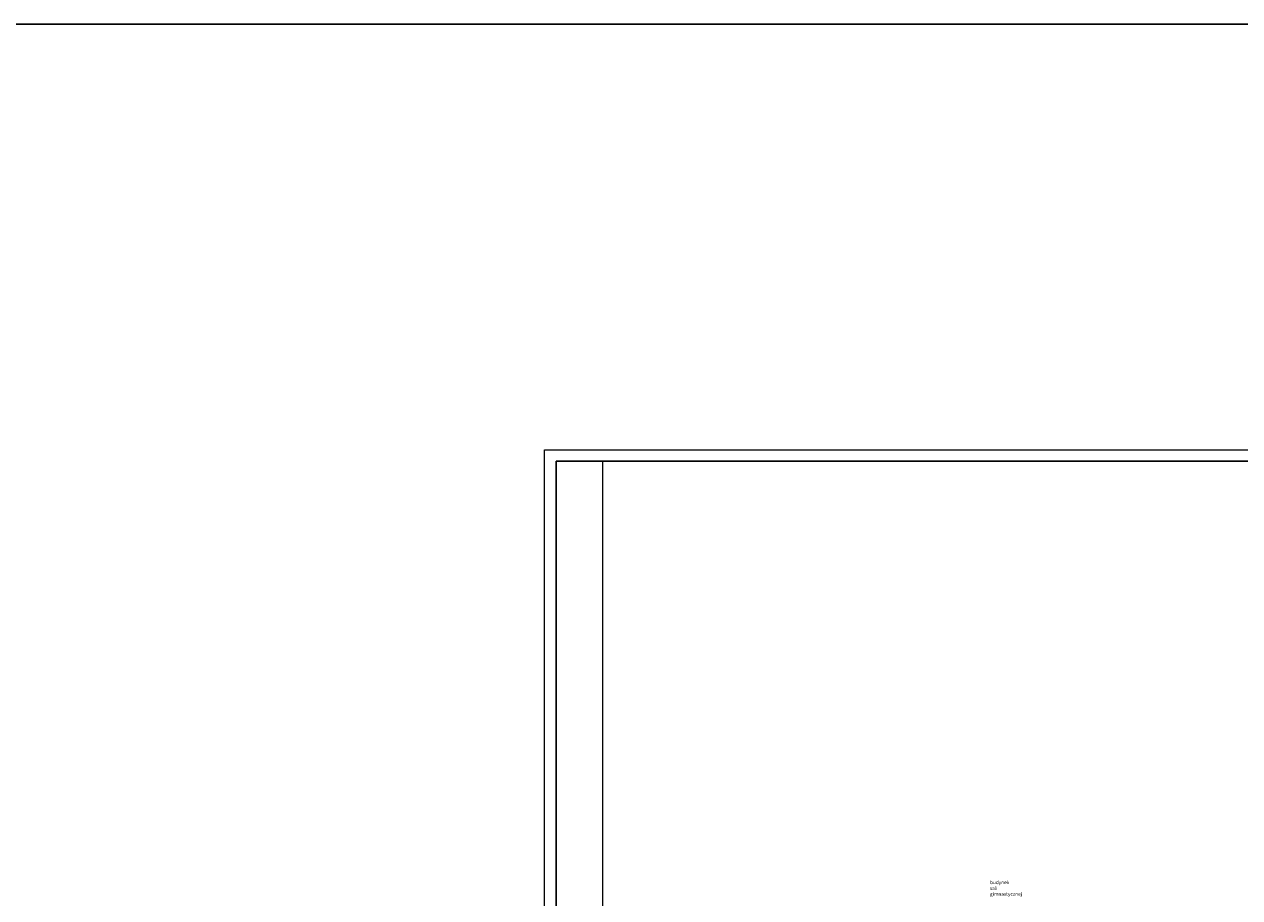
# Model space of a CAD drawing. Header units: millimetres. Extents: x 3698380 to 4312681, y 939872 to 1104488.
# Tile 39 of 93: x 3912305 to 3964475, y 1066984 to 1104488. Entities that reach past the tile are written whole.
import ezdxf

# ---------------------------------------------------------------- set-up
doc = ezdxf.new("R2010")
doc.units = ezdxf.units.MM
doc.header["$LTSCALE"] = 10
for name, color, linetype in [('__INST_opisy', 3, 'Continuous'), ('A_sc_istn', 252, 'Continuous'), ('A_wymiary', 1, 'Continuous')]:
    doc.layers.add(name, color=color, linetype=linetype)
doc.layers.add('tabelka', color=7, linetype='Continuous', lineweight=9)
doc.styles.get("Standard").update_dxf_attribs({"font": 'arial.ttf'})

# ---------------------------------------------------------------- blocks, each defined once
blk = doc.blocks.new('d')
at = {"layer": 'A_sc_istn', "color": 252, "insert": (3711994, 806863.73), "char_height": 300, "attachment_point": 7}
blk.add_mtext_dynamic_manual_height_columns('{\\H0.5x;budynek sali gimnastycznej}', width=407.35, gutter_width=12.5, heights=[0], dxfattribs=at)

msp = doc.modelspace()

# ---------------------------------------------------------------- block references
at = {"layer": 'A_wymiary'}
msp.add_blockref('d', (241760, 260203), dxfattribs=at)

# ---------------------------------------------------------------- next in the draw order: linework, layer by layer
at = {"layer": '__INST_opisy', "ltscale": 2}
msp.add_lwpolyline([(3800629, 1104488), (4262010, 1104488), (4262010, 939872), (3800629, 939872)], close=True, dxfattribs=at)
at = {"layer": 'DEFPOINTS'}
msp.add_lwpolyline([(3935140, 1027322), (3935140, 1085722), (4024140, 1085722), (4024140, 1027322)], close=True, dxfattribs=at)
at = {"layer": 'tabelka'}
for points in [[(3934640, 1026822), (3934640, 1086222), (4024640, 1086222), (4024640, 1026822)], [(3937140, 1027322), (3937140, 1085722), (4024140, 1085722), (4024140, 1027322)]]:
    msp.add_lwpolyline(points, close=True, dxfattribs=at)

doc.saveas('drawing.dxf')
